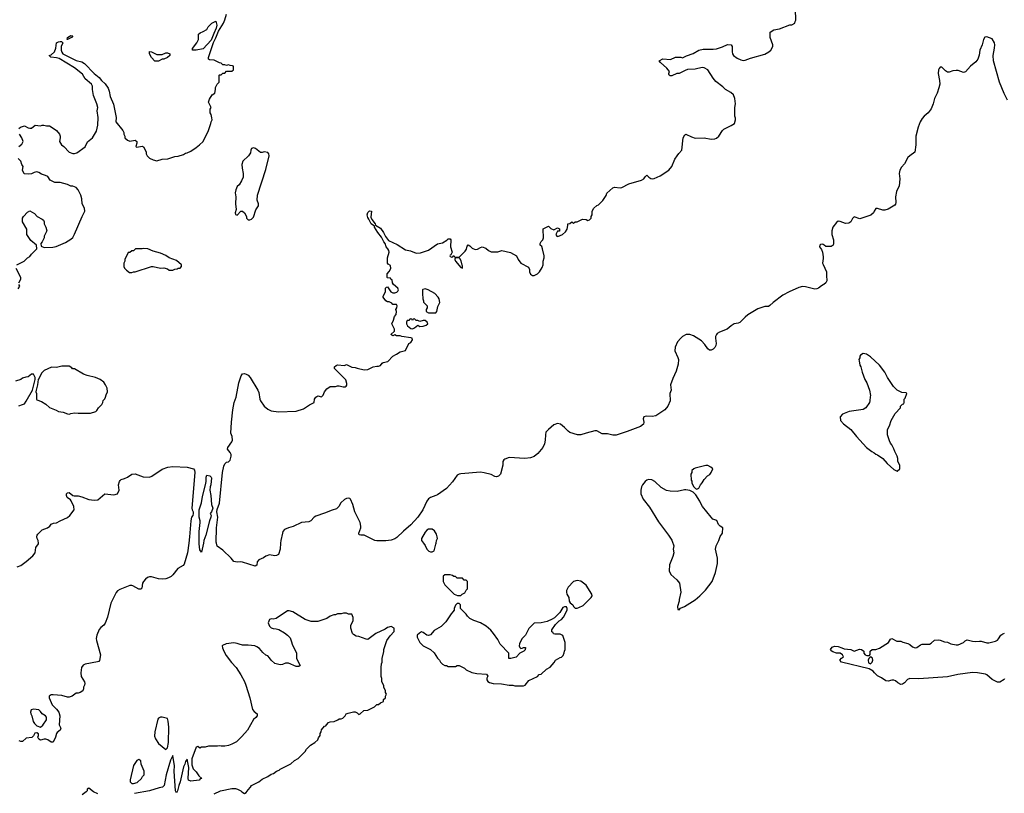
# Model space of a CAD drawing. Header units: inches. Extents: x 2220522 to 2384314, y 721474 to 893490.
# Tile 256 of 256: x 2351017 to 2362027, y 857203 to 865850. Entities that reach past the tile are written whole.
import ezdxf

# ---------------------------------------------------------------- set-up
doc = ezdxf.new("R2010")
doc.units = ezdxf.units.IN
doc.header["$MEASUREMENT"] = 0
for name, color, linetype in [('C3855', 7, 'Continuous'), ('C3856', 7, 'Continuous'), ('C3865', 7, 'Continuous'), ('C3866', 7, 'Continuous')]:
    doc.layers.add(name, color=color, linetype=linetype)

msp = doc.modelspace()

# ---------------------------------------------------------------- linework, layer by layer
at = {"layer": 'C3855', "color": 5}
for points, elevation in [([(2350990, 859736), (2351030, 859751), (2351090, 859795), (2351162, 859858), (2351189, 859890), (2351199, 859950), (2351229, 859991), (2351228, 860000)], 120), ([(2352907, 860000), (2352893, 859890), (2352856, 859764), (2352844, 859750), (2352784, 859716), (2352730, 859646), (2352710, 859628), (2352680, 859610), (2352650, 859601), (2352610, 859598), (2352570, 859600), (2352490, 859622), (2352470, 859622), (2352446, 859614), (2352423, 859597), (2352400, 859570), (2352391, 859550), (2352384, 859496), (2352370, 859484), (2352350, 859483), (2352282, 859522), (2352270, 859527), (2352250, 859526), (2352138, 859482), (2352110, 859466), (2352094, 859446), (2352037, 859330), (2352000, 859170), (2351974, 859106), (2351958, 859082), (2351924, 859056), (2351905, 859035), (2351878, 858970), (2351872, 858932), (2351874, 858910), (2351920, 858750), (2351911, 858689), (2351902, 858678), (2351887, 858673), (2351750, 858647), (2351726, 858634), (2351709, 858610), (2351702, 858550), (2351706, 858510), (2351741, 858450), (2351745, 858430), (2351742, 858410), (2351732, 858390), (2351732, 858370), (2351722, 858350), (2351694, 858330), (2351670, 858322), (2351650, 858322), (2351605, 858290), (2351570, 858279), (2351550, 858279), (2351490, 858295), (2351390, 858304), (2351370, 858302), (2351346, 858290), (2351346, 858270), (2351381, 858190), (2351430, 858145), (2351454, 858110), (2351466, 858070), (2351458, 857970), (2351476, 857930), (2351471, 857910), (2351436, 857884), (2351428, 857872), (2351418, 857830), (2351390, 857775), (2351370, 857775), (2351330, 857802), (2351310, 857808), (2351290, 857808), (2351250, 857798), (2351230, 857808), (2351218, 857830), (2351228, 857850), (2351227, 857867), (2351210, 857878), (2351186, 857874), (2351170, 857846), (2351152, 857828), (2351090, 857818), (2351050, 857782), (2351030, 857782), (2351010, 857789)], 120), ([(2353071, 860000), (2353050, 859898), (2353030, 859926), (2353023, 859990), (2353023, 860000)], 120), ([(2353935, 860000), (2353930, 859930), (2353910, 859874), (2353890, 859861), (2353870, 859859), (2353810, 859869), (2353770, 859853), (2353745, 859835), (2353690, 859813), (2353673, 859790), (2353667, 859753), (2353650, 859743), (2353510, 859787), (2353490, 859789), (2353450, 859785), (2353410, 859794), (2353381, 859830), (2353290, 859922), (2353226, 859966), (2353217, 860000)], 120), ([(2355531, 860000), (2355550, 859972), (2355571, 859931), (2355591, 859911), (2355610, 859902), (2355630, 859902), (2355650, 859914), (2355672, 859988), (2355674, 860000)], 140), ([(2358322, 860000), (2358326, 859990), (2358331, 859970), (2358326, 859930), (2358331, 859890), (2358321, 859850), (2358283, 859757), (2358279, 859690), (2358298, 859650), (2358365, 859590), (2358396, 859550), (2358411, 859450), (2358391, 859370), (2358391, 859349), (2358374, 859290), (2358378, 859258), (2358390, 859254), (2358407, 859273), (2358450, 859292), (2358570, 859366), (2358624, 859410), (2358687, 859473), (2358759, 859570), (2358799, 859670), (2358819, 859770), (2358821, 859830), (2358799, 859930), (2358806, 859970), (2358821, 860000)], 140), ([(2353190, 857196), (2353262, 857230), (2353390, 857256), (2353430, 857256), (2353451, 857251), (2353490, 857232), (2353500, 857220), (2353530, 857202), (2353550, 857212), (2353570, 857242), (2353598, 857270), (2353610, 857291), (2353690, 857331), (2353730, 857362), (2353790, 857391), (2353830, 857418), (2353854, 857426), (2353890, 857451), (2353918, 857462), (2353930, 857472), (2354049, 857531), (2354089, 857571), (2354130, 857591), (2354208, 857670), (2354223, 857697), (2354270, 857742), (2354318, 857770), (2354350, 857802), (2354358, 857822), (2354378, 857850), (2354378, 857870), (2354388, 857890), (2354390, 857914), (2354427, 857953), (2354442, 857958), (2354446, 857970), (2354470, 857994), (2354490, 858002), (2354535, 858005), (2354576, 858024), (2354590, 858034), (2354610, 858034), (2354630, 858042), (2354658, 858070), (2354668, 858090), (2354690, 858098), (2354750, 858112), (2354770, 858112), (2354790, 858102), (2354810, 858085), (2354826, 858090), (2354866, 858130), (2354910, 858132), (2354986, 858170), (2355010, 858194), (2355030, 858194), (2355050, 858214), (2355086, 858230), (2355086, 858250), (2355106, 858270), (2355106, 858290), (2355118, 858310), (2355108, 858328), (2355107, 858347), (2355088, 858388), (2355087, 858407), (2355068, 858448), (2355067, 858487), (2355058, 858510), (2355058, 858610), (2355062, 858650), (2355069, 858670), (2355069, 858710), (2355088, 858788), (2355089, 858811), (2355122, 858910), (2355158, 858962), (2355206, 859010), (2355206, 859050), (2355170, 859066), (2355130, 859055), (2355102, 859038), (2354998, 858990), (2354910, 858922), (2354890, 858924), (2354810, 858955), (2354781, 858961), (2354750, 858978), (2354738, 858990), (2354718, 859050), (2354720, 859080), (2354747, 859133), (2354747, 859167), (2354730, 859206), (2354693, 859207), (2354670, 859218), (2354636, 859216), (2354610, 859208), (2354570, 859208), (2354550, 859198), (2354530, 859198), (2354490, 859182), (2354450, 859155), (2354374, 859130), (2354350, 859124), (2354275, 859125), (2354210, 859145), (2354070, 859233), (2354030, 859244), (2354010, 859242), (2353883, 859157), (2353850, 859149), (2353830, 859152), (2353810, 859144), (2353797, 859110), (2353801, 859090), (2353811, 859070), (2353830, 859054), (2353850, 859045), (2353883, 859043), (2353913, 859033), (2353977, 858997), (2354012, 858970), (2354040, 858940), (2354057, 858897), (2354062, 858870), (2354112, 858770), (2354112, 858710), (2354154, 858630), (2354138, 858622), (2354110, 858622), (2354024, 858656), (2353990, 858658), (2353957, 858643), (2353930, 858638), (2353870, 858655), (2353829, 858690), (2353810, 858718), (2353790, 858738), (2353770, 858748), (2353736, 858776), (2353700, 858820), (2353670, 858842), (2353646, 858850), (2353570, 858859), (2353510, 858859), (2353470, 858869), (2353450, 858879), (2353410, 858884), (2353325, 858875), (2353285, 858855), (2353282, 858850), (2353285, 858830), (2353298, 858790), (2353324, 858744), (2353384, 858664), (2353436, 858610), (2353491, 858529), (2353530, 858451), (2353545, 858410), (2353591, 858271), (2353620, 858140), (2353637, 858117), (2353671, 858090), (2353671, 858070), (2353658, 858050), (2353631, 858029), (2353566, 857910), (2353501, 857839), (2353440, 857780), (2353390, 857754), (2353350, 857739), (2353310, 857729), (2353270, 857729), (2353250, 857734), (2353229, 857729), (2353130, 857728), (2353090, 857718), (2353050, 857718), (2353030, 857706), (2353010, 857726), (2352990, 857718), (2352941, 857590), (2352942, 857522), (2352957, 857477), (2352990, 857442), (2353020, 857400), (2353054, 857370), (2353036, 857364), (2353022, 857350), (2352930, 857339), (2352905, 857350), (2352902, 857370), (2352909, 857490), (2352890, 857586), (2352870, 857558), (2352864, 857530), (2352850, 857498), (2352810, 857330), (2352795, 857290), (2352781, 857230), (2352770, 857208), (2352759, 857230), (2352744, 857450), (2352749, 857510), (2352730, 857626), (2352705, 857575), (2352656, 857410), (2352634, 857290), (2352615, 857270), (2352576, 857264), (2352467, 857230), (2352301, 857199)], 140), ([(2351890, 857197), (2351841, 857221), (2351790, 857262), (2351772, 857250), (2351771, 857230), (2351761, 857219), (2351715, 857185)], 140)]:
    msp.add_lwpolyline(points, dxfattribs=dict(at, elevation=elevation))
for points, elevation in [([(2355830, 859646), (2355770, 859646), (2355754, 859630), (2355754, 859570), (2355770, 859534), (2355874, 859430), (2355913, 859413), (2355950, 859414), (2355966, 859430), (2355995, 859445), (2356010, 859474), (2356026, 859490), (2356026, 859570), (2356010, 859586), (2355987, 859587), (2355970, 859606), (2355910, 859606), (2355890, 859626), (2355870, 859626), (2355856, 859636)], 140), ([(2357250, 859582), (2357211, 859569), (2357150, 859508), (2357131, 859470), (2357131, 859450), (2357136, 859430), (2357158, 859390), (2357162, 859350), (2357172, 859332), (2357202, 859310), (2357211, 859291), (2357230, 859272), (2357250, 859271), (2357270, 859281), (2357317, 859303), (2357408, 859390), (2357418, 859410), (2357415, 859430), (2357350, 859529), (2357290, 859573)], 140), ([(2355930, 859326), (2355910, 859326), (2355890, 859306), (2355874, 859270), (2355874, 859250), (2355862, 859230), (2355842, 859210), (2355782, 859118), (2355731, 859069), (2355650, 859022), (2355610, 858975), (2355590, 858968), (2355570, 858969), (2355530, 859002), (2355510, 859008), (2355486, 858994), (2355462, 858970), (2355462, 858950), (2355492, 858890), (2355530, 858852), (2355610, 858812), (2355650, 858772), (2355690, 858712), (2355712, 858690), (2355722, 858670), (2355745, 858645), (2355770, 858632), (2355790, 858632), (2355810, 858622), (2355890, 858622), (2355910, 858632), (2355931, 858631), (2355990, 858602), (2356010, 858582), (2356073, 858553), (2356130, 858541), (2356236, 858536), (2356251, 858511), (2356242, 858490), (2356242, 858470), (2356252, 858452), (2356270, 858442), (2356310, 858431), (2356406, 858426), (2356490, 858411), (2356530, 858411), (2356555, 858405), (2356650, 858405), (2356670, 858412), (2356710, 858462), (2356806, 858510), (2356826, 858530), (2356850, 858534), (2356906, 858590), (2356948, 858612), (2356995, 858665), (2357010, 858692), (2357060, 858720), (2357076, 858724), (2357096, 858744), (2357107, 858773), (2357108, 858790), (2357118, 858810), (2357118, 858830), (2357115, 858890), (2357090, 858966), (2357060, 858980), (2357000, 858980), (2356987, 858987), (2356982, 859002), (2356967, 859007), (2356966, 859030), (2357009, 859091), (2357049, 859131), (2357074, 859146), (2357098, 859170), (2357138, 859250), (2357138, 859270), (2357130, 859286), (2357110, 859286), (2357090, 859278), (2357057, 859223), (2356997, 859163), (2356972, 859148), (2356917, 859123), (2356850, 859108), (2356770, 859106), (2356710, 859046), (2356672, 858970), (2356632, 858930), (2356605, 858875), (2356602, 858850), (2356610, 858834), (2356622, 858822), (2356636, 858824), (2356650, 858832), (2356672, 858832), (2356670, 858806), (2356654, 858790), (2356610, 858768), (2356570, 858724), (2356510, 858709), (2356486, 858710), (2356488, 858770), (2356389, 858869), (2356363, 858923), (2356315, 858990), (2356285, 859025), (2356232, 859072), (2356170, 859109), (2356095, 859135), (2356050, 859158), (2356023, 859183), (2356010, 859206), (2355946, 859270), (2355946, 859310)], 140), ([(2351170, 858142), (2351145, 858135), (2351138, 858110), (2351141, 858090), (2351151, 858070), (2351167, 858007), (2351182, 857982), (2351210, 857958), (2351250, 857942), (2351276, 857964), (2351315, 858026), (2351315, 858054), (2351304, 858070), (2351270, 858093), (2351250, 858119), (2351230, 858135)], 120), ([(2352610, 858055), (2352590, 858055), (2352570, 858042), (2352563, 858030), (2352527, 857890), (2352523, 857843), (2352536, 857810), (2352570, 857761), (2352650, 857691), (2352670, 857712), (2352682, 857770), (2352684, 857944), (2352678, 858010), (2352670, 858038)], 140), ([(2352350, 857582), (2352326, 857570), (2352290, 857515), (2352252, 857352), (2352252, 857330), (2352270, 857312), (2352290, 857312), (2352330, 857322), (2352378, 857370), (2352389, 857391), (2352408, 857410), (2352408, 857450), (2352374, 857530), (2352370, 857566)], 140)]:
    msp.add_lwpolyline(points, close=True, dxfattribs=dict(at, elevation=elevation))
at = {"layer": 'C3856', "color": 5}
for points, elevation in [([(2353217, 860000), (2353214, 860010), (2353218, 860170), (2353232, 860290), (2353222, 860350), (2353226, 860374), (2353250, 860445), (2353285, 860790), (2353299, 860861), (2353310, 860887), (2353330, 860903), (2353350, 860908), (2353370, 860928), (2353382, 860970), (2353381, 860990), (2353372, 861012), (2353339, 861050), (2353346, 861070), (2353390, 861130), (2353397, 861150), (2353394, 861190), (2353379, 861230), (2353384, 861350), (2353400, 861490), (2353416, 861570), (2353436, 861630), (2353466, 861790), (2353492, 861870), (2353510, 861890), (2353530, 861894), (2353550, 861888), (2353570, 861876), (2353594, 861850), (2353679, 861710), (2353690, 861682), (2353702, 861610), (2353710, 861590), (2353749, 861529), (2353790, 861496), (2353830, 861479), (2353910, 861466), (2354110, 861476), (2354190, 861501), (2354256, 861544), (2354309, 861570), (2354315, 861610), (2354329, 861630), (2354350, 861645), (2354390, 861634), (2354410, 861654), (2354424, 861690), (2354450, 861725), (2354488, 861750), (2354550, 861751), (2354570, 861758), (2354590, 861758), (2354635, 861745), (2354655, 861745), (2354668, 861752), (2354675, 861765), (2354675, 861785), (2354664, 861824), (2354538, 861950), (2354538, 861970), (2354555, 861985), (2354569, 861991), (2354650, 861986), (2354670, 861996), (2354730, 861967), (2354770, 861964), (2354790, 861955), (2354870, 861937), (2354910, 861941), (2354971, 861971), (2355010, 861979), (2355030, 861976), (2355050, 861985), (2355069, 862011), (2355082, 862018), (2355132, 862028), (2355190, 862090), (2355230, 862111), (2355270, 862139), (2355330, 862152), (2355369, 862231), (2355390, 862242), (2355408, 862270), (2355406, 862290), (2355390, 862295), (2355290, 862309), (2355270, 862315), (2355230, 862315), (2355210, 862328), (2355190, 862318), (2355166, 862330), (2355208, 862370), (2355208, 862390), (2355178, 862450), (2355198, 862490), (2355208, 862532), (2355227, 862553), (2355229, 862590), (2355224, 862610), (2355235, 862630), (2355238, 862650), (2355230, 862666), (2355190, 862668), (2355180, 862680), (2355150, 862698), (2355130, 862698), (2355110, 862708), (2355082, 862750), (2355082, 862758), (2355109, 862810), (2355109, 862851), (2355118, 862862), (2355130, 862865), (2355168, 862808), (2355190, 862797), (2355210, 862796), (2355234, 862806), (2355246, 862814), (2355253, 862830), (2355244, 862850), (2355197, 862890), (2355184, 862910), (2355182, 862942), (2355166, 862950), (2355162, 862962), (2355130, 862966), (2355126, 862970), (2355126, 863010), (2355150, 863034), (2355166, 863070), (2355162, 863102), (2355136, 863116), (2355128, 863130), (2355128, 863190), (2355149, 863250), (2355144, 863270), (2355134, 863290), (2355115, 863310), (2355103, 863350), (2355088, 863368), (2355061, 863421), (2355023, 863470), (2354986, 863530), (2354984, 863544), (2354947, 863570), (2354922, 863622), (2354910, 863639), (2354902, 863670), (2354910, 863696), (2354924, 863710), (2354930, 863714), (2354951, 863710), (2354943, 863643), (2354956, 863616), (2354991, 863570), (2354995, 863555), (2355050, 863519), (2355085, 863470), (2355106, 863426), (2355142, 863382), (2355237, 863337), (2355330, 863278), (2355386, 863266), (2355450, 863242), (2355497, 863243), (2355590, 863273), (2355690, 863343), (2355743, 863357), (2355794, 863386), (2355810, 863402), (2355830, 863402), (2355838, 863390), (2355836, 863310), (2355852, 863250), (2355838, 863222), (2355830, 863218), (2355827, 863210), (2355830, 863202), (2355850, 863194), (2355862, 863198), (2355870, 863214), (2355878, 863198), (2355890, 863194), (2355930, 863194), (2355998, 863262), (2356014, 863286), (2356020, 863320), (2356030, 863334), (2356050, 863322), (2356075, 863296), (2356110, 863282), (2356136, 863284), (2356170, 863305), (2356190, 863311), (2356230, 863295), (2356258, 863270), (2356290, 863257), (2356363, 863257), (2356410, 863271), (2356506, 863246), (2356571, 863211), (2356592, 863170), (2356622, 863130), (2356705, 863085), (2356717, 863057), (2356719, 863030), (2356730, 863005), (2356750, 862991), (2356770, 862991), (2356809, 863011), (2356829, 863030), (2356859, 863081), (2356869, 863110), (2356869, 863150), (2356883, 863190), (2356883, 863210), (2356864, 863290), (2356854, 863314), (2356838, 863330), (2356838, 863350), (2356848, 863370), (2356868, 863390), (2356875, 863410), (2356875, 863450), (2356869, 863470), (2356870, 863512), (2356930, 863542), (2356957, 863517), (2356990, 863502), (2357030, 863522), (2357040, 863520), (2357052, 863512), (2357052, 863488), (2357030, 863486), (2357012, 863450), (2357022, 863430), (2357035, 863425), (2357086, 863450), (2357120, 863480), (2357138, 863510), (2357148, 863550), (2357146, 863570), (2357167, 863573), (2357190, 863592), (2357210, 863574), (2357228, 863592), (2357250, 863592), (2357310, 863622), (2357350, 863618), (2357370, 863605), (2357390, 863612), (2357408, 863630), (2357408, 863650), (2357418, 863670), (2357418, 863710), (2357436, 863744), (2357470, 863772), (2357490, 863782), (2357538, 863830), (2357574, 863886), (2357582, 863910), (2357650, 863971), (2357670, 863979), (2357730, 863971), (2357750, 863976), (2357830, 864016), (2357970, 864056), (2357998, 864070), (2358010, 864092), (2358030, 864114), (2358051, 864091), (2358075, 864075), (2358090, 864071), (2358110, 864076), (2358177, 864103), (2358275, 864170), (2358309, 864210), (2358342, 864290), (2358369, 864330), (2358386, 864354), (2358422, 864390), (2358435, 864530), (2358456, 864564), (2358466, 864570), (2358530, 864539), (2358570, 864526), (2358670, 864531), (2358750, 864516), (2358790, 864518), (2358810, 864525), (2358833, 864547), (2358875, 864610), (2358890, 864625), (2358974, 864666), (2359009, 864691), (2359022, 864730), (2359022, 864750), (2359015, 864770), (2359015, 864870), (2359021, 864910), (2359012, 864970), (2358999, 865010), (2358970, 865037), (2358910, 865069), (2358881, 865101), (2358801, 865161), (2358770, 865195), (2358710, 865290), (2358672, 865312), (2358650, 865315), (2358570, 865298), (2358486, 865294), (2358457, 865283), (2358392, 865248), (2358367, 865247), (2358310, 865222), (2358290, 865222), (2358278, 865230), (2358276, 865236), (2358275, 865250), (2358282, 865270), (2358255, 865310), (2358182, 865370), (2358168, 865392), (2358209, 865411), (2358294, 865406), (2358350, 865431), (2358410, 865431), (2358430, 865422), (2358475, 865445), (2358549, 865471), (2358610, 865511), (2358658, 865522), (2358770, 865521), (2358810, 865525), (2358875, 865546), (2358931, 865571), (2358972, 865570), (2358985, 865550), (2358984, 865490), (2358987, 865470), (2358999, 865450), (2359039, 865419), (2359081, 865401), (2359110, 865395), (2359130, 865398), (2359190, 865421), (2359350, 865464), (2359395, 865490), (2359415, 865510), (2359438, 865550), (2359438, 865570), (2359409, 865650), (2359410, 865712), (2359450, 865736), (2359512, 865748), (2359630, 865791), (2359650, 865792), (2359686, 865810), (2359688, 865830), (2359695, 865845), (2359689, 866090)], 120), ([(2351007, 864633), (2351026, 864650), (2351050, 864658), (2351070, 864662), (2351110, 864642), (2351130, 864638), (2351150, 864638), (2351190, 864671), (2351250, 864665), (2351270, 864672), (2351288, 864672), (2351316, 864664), (2351350, 864662), (2351370, 864652), (2351430, 864611), (2351461, 864570), (2351471, 864550), (2351471, 864529), (2351461, 864490), (2351485, 864450), (2351511, 864431), (2351570, 864371), (2351610, 864356), (2351630, 864356), (2351657, 864363), (2351749, 864430), (2351775, 864486), (2351830, 864531), (2351876, 864604), (2351892, 864672), (2351896, 864756), (2351885, 864830), (2351890, 864870), (2351881, 864910), (2351844, 865004), (2351832, 865070), (2351830, 865106), (2351821, 865130), (2351750, 865189), (2351721, 865241), (2351631, 865311), (2351457, 865417), (2351430, 865424), (2351366, 865430), (2351348, 865448), (2351370, 865456), (2351408, 865492), (2351422, 865530), (2351430, 865591), (2351450, 865603), (2351470, 865607), (2351485, 865605), (2351497, 865597), (2351498, 865590), (2351482, 865550), (2351482, 865510), (2351488, 865488), (2351501, 865470), (2351610, 865411), (2351650, 865393), (2351710, 865379), (2351741, 865361), (2351851, 865250), (2351904, 865204), (2351931, 865170), (2351974, 865134), (2352005, 865085), (2352019, 865050), (2352030, 864992), (2352067, 864907), (2352095, 864755), (2352092, 864710), (2352172, 864612), (2352182, 864590), (2352182, 864570), (2352192, 864550), (2352192, 864530), (2352222, 864502), (2352250, 864491), (2352310, 864505), (2352325, 864490), (2352326, 864470), (2352314, 864434), (2352324, 864424), (2352390, 864438), (2352402, 864430), (2352430, 864374), (2352432, 864350), (2352442, 864330), (2352470, 864302), (2352510, 864282), (2352550, 864272), (2352610, 864291), (2352673, 864293), (2352750, 864321), (2352790, 864325), (2352850, 864345), (2352870, 864358), (2352890, 864362), (2352930, 864382), (2352990, 864422), (2353028, 864450), (2353068, 864490), (2353129, 864610), (2353155, 864690), (2353158, 864710), (2353168, 864730), (2353167, 864753), (2353158, 864790), (2353148, 864810), (2353148, 864850), (2353158, 864870), (2353129, 864930), (2353138, 864962), (2353169, 865011), (2353198, 865030), (2353208, 865070), (2353208, 865092), (2353226, 865130), (2353246, 865150), (2353246, 865230), (2353250, 865234), (2353270, 865234), (2353288, 865252), (2353310, 865254), (2353330, 865274), (2353390, 865274), (2353406, 865290), (2353406, 865330), (2353396, 865336), (2353370, 865338), (2353350, 865346), (2353330, 865338), (2353310, 865346), (2353290, 865346), (2353270, 865366), (2353250, 865368), (2353190, 865398), (2353140, 865400), (2353128, 865408), (2353129, 865429), (2353183, 865597), (2353211, 865649), (2353240, 865720), (2353295, 865810), (2353312, 865848), (2353330, 865911)], 140), ([(2351006, 864434), (2351040, 864460), (2351055, 864490), (2351042, 864530), (2351015, 864570)], 140), ([(2350986, 863110), (2351066, 863150), (2351106, 863190), (2351130, 863202), (2351149, 863231), (2351208, 863290), (2351206, 863330), (2351143, 863383), (2351098, 863450), (2351098, 863510), (2351049, 863590), (2351049, 863630), (2351058, 863650), (2351103, 863697), (2351130, 863712), (2351184, 863684), (2351214, 863650), (2351270, 863622), (2351282, 863610), (2351291, 863590), (2351291, 863570), (2351311, 863530), (2351322, 863490), (2351292, 863430), (2351292, 863410), (2351270, 863366), (2351254, 863350), (2351258, 863318), (2351290, 863305), (2351386, 863306), (2351425, 863315), (2351530, 863361), (2351590, 863398), (2351610, 863416), (2351630, 863451), (2351715, 863650), (2351745, 863710), (2351742, 863742), (2351715, 863790), (2351713, 863847), (2351699, 863890), (2351670, 863949), (2351650, 863974), (2351612, 863988), (2351590, 863988), (2351550, 864009), (2351470, 864029), (2351409, 864029), (2351358, 864058), (2351330, 864098), (2351306, 864110), (2351262, 864122), (2351230, 864143), (2351210, 864149), (2351178, 864142), (2351150, 864129), (2351110, 864123), (2351067, 864127), (2351049, 864169), (2351055, 864210), (2351042, 864230), (2351028, 864270), (2351000, 864300)], 140), ([(2360000, 863336), (2359990, 863340), (2359970, 863338), (2359963, 863330), (2359962, 863310), (2359983, 863283), (2359993, 863253), (2360000, 863199)], 120), ([(2360000, 863182), (2359993, 863130), (2360000, 863115)], 120), ([(2351008, 862910), (2351028, 862950), (2351028, 862970), (2350978, 863070)], 140), ([(2351000, 862840), (2351018, 862870), (2351008, 862890)], 140), ([(2360000, 862885), (2359983, 862877), (2359950, 862850), (2359930, 862841), (2359910, 862838), (2359804, 862864), (2359770, 862866), (2359730, 862858), (2359620, 862810), (2359550, 862772), (2359443, 862690), (2359406, 862654), (2359390, 862646), (2359350, 862645), (2359270, 862618), (2359159, 862550), (2359130, 862526), (2359070, 862464), (2359050, 862457), (2359005, 862450), (2358974, 862430), (2358929, 862391), (2358843, 862357), (2358818, 862342), (2358807, 862330), (2358798, 862310), (2358797, 862290), (2358806, 862230), (2358803, 862210), (2358790, 862187), (2358771, 862169), (2358750, 862156), (2358730, 862156), (2358711, 862171), (2358680, 862220), (2358641, 862261), (2358550, 862315), (2358510, 862330), (2358470, 862330), (2358430, 862310), (2358410, 862292), (2358373, 862250), (2358346, 862190), (2358343, 862150), (2358376, 862076), (2358383, 862050), (2358380, 862000), (2358359, 861921), (2358320, 861840), (2358295, 861770), (2358300, 861710), (2358288, 861670), (2358292, 861588), (2358264, 861530), (2358230, 861489), (2358130, 861421), (2358090, 861413), (2358021, 861419), (2357998, 861410), (2357987, 861390), (2357996, 861350), (2357991, 861330), (2357958, 861302), (2357810, 861246), (2357687, 861207), (2357650, 861206), (2357590, 861222), (2357530, 861221), (2357470, 861255), (2357450, 861254), (2357350, 861230), (2357290, 861210), (2357255, 861210), (2357170, 861235), (2357149, 861249), (2357110, 861290), (2357064, 861330), (2357030, 861335), (2356990, 861321), (2356929, 861270), (2356902, 861238), (2356895, 861210), (2356894, 861150), (2356886, 861110), (2356867, 861070), (2356810, 861001), (2356770, 860969), (2356730, 860953), (2356666, 860946), (2356490, 860955), (2356441, 860939), (2356429, 860930), (2356418, 860910), (2356420, 860870), (2356392, 860770), (2356370, 860747), (2356350, 860742), (2356330, 860745), (2356288, 860768), (2356210, 860786), (2356170, 860791), (2355950, 860775), (2355930, 860771), (2355910, 860760), (2355855, 860685), (2355789, 860610), (2355690, 860541), (2355670, 860530), (2355610, 860511), (2355587, 860493), (2355571, 860469), (2355525, 860370), (2355468, 860290), (2355390, 860202), (2355310, 860134), (2355236, 860064), (2355210, 860047), (2355170, 860034), (2355110, 860025), (2355010, 860024), (2354989, 860029), (2354870, 860087), (2354830, 860087), (2354813, 860093), (2354808, 860110), (2354830, 860170), (2354831, 860190), (2354823, 860230), (2354763, 860350), (2354743, 860430), (2354715, 860490), (2354710, 860497), (2354690, 860503), (2354670, 860497), (2354650, 860487), (2354609, 860451), (2354587, 860410), (2354558, 860382), (2354510, 860369), (2354426, 860334), (2354330, 860301), (2354311, 860290), (2354271, 860249), (2354250, 860237), (2354169, 860229), (2354076, 860184), (2354023, 860170), (2353977, 860150), (2353961, 860130), (2353955, 860110), (2353938, 860030), (2353935, 860000)], 120), ([(2351006, 861534), (2351050, 861547), (2351070, 861558), (2351090, 861585), (2351159, 861710), (2351189, 861830), (2351189, 861850), (2351170, 861888), (2351150, 861888), (2351110, 861858), (2351085, 861855), (2351050, 861842), (2351030, 861829), (2350970, 861809)], 140), ([(2351228, 860000), (2351224, 860030), (2351213, 860050), (2351209, 860070), (2351213, 860090), (2351221, 860099), (2351270, 860148), (2351328, 860172), (2351353, 860190), (2351370, 860211), (2351396, 860224), (2351430, 860225), (2351469, 860250), (2351550, 860286), (2351578, 860310), (2351627, 860370), (2351621, 860410), (2351592, 860472), (2351584, 860484), (2351549, 860510), (2351542, 860530), (2351542, 860550), (2351550, 860562), (2351570, 860565), (2351610, 860531), (2351627, 860527), (2351670, 860527), (2351710, 860518), (2351790, 860488), (2351850, 860479), (2351890, 860484), (2351969, 860551), (2352070, 860541), (2352110, 860551), (2352129, 860590), (2352122, 860650), (2352132, 860688), (2352140, 860700), (2352150, 860711), (2352190, 860722), (2352223, 860737), (2352270, 860771), (2352310, 860773), (2352399, 860739), (2352470, 860735), (2352494, 860746), (2352610, 860827), (2352673, 860847), (2352730, 860855), (2352889, 860849), (2352959, 860830), (2352973, 860813), (2352974, 860790), (2352942, 860390), (2352946, 860370), (2352958, 860350), (2352958, 860330), (2352953, 860310), (2352939, 860290), (2352929, 860250), (2352915, 860070), (2352907, 860000)], 120), ([(2353023, 860000), (2353022, 860130), (2353035, 860230), (2353035, 860250), (2353022, 860290), (2353025, 860370), (2353051, 860450), (2353060, 860520), (2353093, 860650), (2353101, 860690), (2353102, 860738), (2353110, 860758), (2353142, 860750), (2353158, 860738), (2353161, 860730), (2353154, 860650), (2353147, 860630), (2353142, 860590), (2353153, 860533), (2353160, 860430), (2353176, 860390), (2353163, 860350), (2353147, 860330), (2353158, 860310), (2353156, 860290), (2353138, 860250), (2353099, 860090), (2353077, 860030), (2353071, 860000)], 120), ([(2358821, 860000), (2358835, 860030), (2358850, 860074), (2358875, 860110), (2358878, 860170), (2358850, 860188), (2358830, 860208), (2358813, 860253), (2358769, 860269), (2358748, 860290), (2358654, 860410), (2358629, 860450), (2358622, 860470), (2358578, 860538), (2358549, 860569), (2358509, 860589), (2358465, 860595), (2358450, 860595), (2358370, 860575), (2358290, 860579), (2358250, 860589), (2358190, 860622), (2358118, 860690), (2358086, 860706), (2358050, 860709), (2358030, 860703), (2358010, 860689), (2357981, 860650), (2357971, 860630), (2357961, 860590), (2357964, 860550), (2357988, 860490), (2358061, 860401), (2358159, 860239), (2358271, 860090), (2358310, 860032), (2358322, 860000)], 140), ([(2355674, 860000), (2355679, 860030), (2355689, 860050), (2355687, 860070), (2355679, 860099), (2355657, 860137), (2355630, 860155), (2355590, 860154), (2355570, 860144), (2355550, 860122), (2355511, 860050), (2355511, 860030), (2355531, 860000)], 140)]:
    msp.add_lwpolyline(points, dxfattribs=dict(at, elevation=elevation))
for points, elevation in [([(2352990, 865509), (2352949, 865509), (2352949, 865529), (2352999, 865590), (2353018, 865630), (2353018, 865690), (2353035, 865705), (2353070, 865718), (2353110, 865742), (2353126, 865770), (2353166, 865810), (2353210, 865834), (2353223, 865790), (2353215, 865755), (2353186, 865694), (2353159, 865621), (2353070, 865524)], 140), ([(2351550, 865629), (2351546, 865630), (2351550, 865651), (2351590, 865675), (2351611, 865671), (2351598, 865650)], 140), ([(2352550, 865462), (2352610, 865462), (2352650, 865478), (2352670, 865478), (2352694, 865470), (2352694, 865450), (2352671, 865429), (2352630, 865408), (2352610, 865408), (2352570, 865388), (2352527, 865387), (2352489, 865429), (2352468, 865470), (2352467, 865493), (2352490, 865492)], 140), ([(2353630, 864416), (2353610, 864409), (2353601, 864390), (2353597, 864363), (2353576, 864330), (2353511, 864269), (2353502, 864230), (2353505, 864190), (2353517, 864130), (2353515, 864090), (2353498, 864050), (2353470, 864006), (2353450, 863986), (2353432, 863950), (2353426, 863914), (2353434, 863870), (2353431, 863790), (2353439, 863730), (2353427, 863690), (2353430, 863674), (2353450, 863665), (2353488, 863710), (2353510, 863711), (2353532, 863690), (2353552, 863652), (2353553, 863633), (2353570, 863614), (2353590, 863612), (2353610, 863622), (2353630, 863642), (2353656, 863724), (2353689, 863770), (2353689, 863790), (2353673, 863833), (2353677, 863890), (2353770, 864174), (2353805, 864330), (2353804, 864350), (2353790, 864366), (2353750, 864374), (2353730, 864366), (2353710, 864365), (2353653, 864410)], 140), ([(2352406, 863294), (2352388, 863288), (2352313, 863287), (2352290, 863266), (2352270, 863266), (2352250, 863246), (2352230, 863246), (2352192, 863170), (2352192, 863150), (2352182, 863130), (2352182, 863090), (2352190, 863074), (2352212, 863052), (2352246, 863026), (2352270, 863025), (2352289, 863031), (2352310, 863031), (2352490, 863092), (2352511, 863091), (2352590, 863072), (2352630, 863078), (2352670, 863065), (2352690, 863052), (2352730, 863052), (2352750, 863062), (2352776, 863064), (2352790, 863074), (2352810, 863074), (2352826, 863090), (2352826, 863110), (2352770, 863158), (2352690, 863189), (2352650, 863215), (2352590, 863242), (2352510, 863262), (2352450, 863289)], 140), ([(2355930, 863188), (2355890, 863186), (2355882, 863178), (2355882, 863170), (2355891, 863150), (2355950, 863081), (2355970, 863074), (2355970, 863098), (2355965, 863105), (2355953, 863153), (2355939, 863179)], 120), ([(2355550, 862842), (2355526, 862834), (2355522, 862830), (2355522, 862790), (2355525, 862730), (2355533, 862707), (2355533, 862693), (2355564, 862664), (2355572, 862650), (2355572, 862630), (2355562, 862610), (2355562, 862590), (2355590, 862572), (2355670, 862572), (2355682, 862590), (2355694, 862646), (2355715, 862690), (2355708, 862730), (2355698, 862750), (2355658, 862790), (2355586, 862830)], 120), ([(2355430, 862506), (2355418, 862502), (2355410, 862486), (2355402, 862502), (2355390, 862506), (2355378, 862502), (2355370, 862486), (2355350, 862486), (2355342, 862470), (2355342, 862450), (2355352, 862430), (2355390, 862398), (2355410, 862396), (2355430, 862405), (2355470, 862434), (2355490, 862422), (2355530, 862424), (2355563, 862437), (2355579, 862450), (2355574, 862470), (2355550, 862489), (2355530, 862489), (2355490, 862478), (2355470, 862486), (2355450, 862486)], 120), ([(2351570, 861978), (2351490, 861978), (2351430, 861962), (2351372, 861968), (2351290, 861928), (2351262, 861898), (2351236, 861844), (2351222, 861830), (2351216, 861770), (2351201, 861710), (2351199, 861690), (2351205, 861670), (2351203, 861610), (2351210, 861601), (2351261, 861581), (2351310, 861551), (2351350, 861515), (2351426, 861486), (2351450, 861471), (2351504, 861464), (2351550, 861444), (2351570, 861441), (2351590, 861447), (2351630, 861457), (2351670, 861451), (2351810, 861453), (2351868, 861470), (2351880, 861480), (2351898, 861510), (2351935, 861550), (2351948, 861570), (2351950, 861594), (2351968, 861612), (2351978, 861630), (2351983, 861657), (2351998, 861690), (2351995, 861730), (2351978, 861770), (2351957, 861797), (2351918, 861830), (2351866, 861850), (2351770, 861874), (2351730, 861889), (2351630, 861948), (2351609, 861949), (2351600, 861960)], 140), ([(2358710, 860868), (2358690, 860868), (2358570, 860838), (2358554, 860830), (2358534, 860810), (2358532, 860788), (2358522, 860770), (2358524, 860704), (2358532, 860692), (2358533, 860673), (2358550, 860634), (2358574, 860610), (2358590, 860602), (2358610, 860614), (2358628, 860652), (2358650, 860674), (2358669, 860711), (2358709, 860751), (2358733, 860767), (2358748, 860790), (2358766, 860830), (2358746, 860850)], 140)]:
    msp.add_lwpolyline(points, close=True, dxfattribs=dict(at, elevation=elevation))
at = {"layer": 'C3865', "color": 5, "elevation": 120}
msp.add_lwpolyline([(2362030, 858482), (2362025, 858474), (2361976, 858444), (2361950, 858444), (2361890, 858476), (2361830, 858528), (2361815, 858535), (2361728, 858550), (2361670, 858552), (2361509, 858531), (2361390, 858504), (2361070, 858482), (2360972, 858488), (2360944, 858476), (2360910, 858436), (2360890, 858423), (2360870, 858419), (2360837, 858437), (2360810, 858459), (2360790, 858466), (2360770, 858467), (2360730, 858456), (2360701, 858461), (2360655, 858495), (2360610, 858517), (2360574, 858550), (2360559, 858570), (2360516, 858596), (2360208, 858670), (2360189, 858690), (2360206, 858714), (2360228, 858730), (2360218, 858750), (2360190, 858769), (2360150, 858769), (2360110, 858784), (2360098, 858790), (2360082, 858810), (2360104, 858836), (2360130, 858847), (2360170, 858844), (2360210, 858830), (2360236, 858816), (2360311, 858811), (2360350, 858791), (2360407, 858813), (2360430, 858811), (2360458, 858790), (2360458, 858770), (2360470, 858752), (2360490, 858745), (2360518, 858742), (2360527, 858753), (2360528, 858790), (2360548, 858810), (2360590, 858811), (2360630, 858826), (2360732, 858888), (2360756, 858924), (2360768, 858932), (2360824, 858904), (2360870, 858902), (2360891, 858891), (2360950, 858877), (2360970, 858867), (2361000, 858840), (2361030, 858830), (2361050, 858832), (2361090, 858864), (2361110, 858871), (2361190, 858871), (2361210, 858881), (2361247, 858913), (2361290, 858919), (2361310, 858916), (2361357, 858897), (2361390, 858891), (2361430, 858873), (2361490, 858861), (2361510, 858863), (2361570, 858888), (2361590, 858907), (2361610, 858919), (2361670, 858902), (2361710, 858898), (2361750, 858904), (2361770, 858902), (2361830, 858885), (2361855, 858885), (2361930, 858905), (2361950, 858916), (2361964, 858930), (2361988, 858970), (2362010, 858987), (2362030, 858992)], dxfattribs=at)
msp.add_lwpolyline([(2360530, 858728), (2360512, 858710), (2360506, 858690), (2360510, 858662), (2360530, 858651), (2360549, 858670), (2360557, 858690), (2360555, 858710), (2360550, 858718)], close=True, dxfattribs=at)
at = {"layer": 'C3866', "color": 5, "elevation": 120}
for points in [[(2362064, 864950), (2362025, 865025), (2361974, 865150), (2361906, 865390), (2361903, 865450), (2361918, 865530), (2361922, 865570), (2361918, 865590), (2361890, 865635), (2361830, 865659), (2361810, 865655), (2361794, 865630), (2361779, 865570), (2361754, 865510), (2361745, 865455), (2361730, 865409), (2361710, 865379), (2361650, 865330), (2361593, 865267), (2361570, 865261), (2361510, 865281), (2361490, 865283), (2361450, 865278), (2361410, 865265), (2361390, 865265), (2361370, 865278), (2361330, 865321), (2361310, 865321), (2361297, 865303), (2361290, 865288), (2361289, 865250), (2361303, 865170), (2361305, 865130), (2361296, 865090), (2361275, 865030), (2361246, 864970), (2361232, 864910), (2361210, 864854), (2361176, 864810), (2361130, 864770), (2361110, 864745), (2361087, 864710), (2361063, 864650), (2361037, 864550), (2361037, 864450), (2361025, 864370), (2360970, 864330), (2360950, 864310), (2360910, 864238), (2360879, 864201), (2360860, 864170), (2360852, 864130), (2360857, 864070), (2360850, 863990), (2360828, 863950), (2360822, 863930), (2360811, 863869), (2360814, 863806), (2360811, 863789), (2360802, 863778), (2360730, 863733), (2360690, 863721), (2360670, 863721), (2360610, 863739), (2360590, 863739), (2360571, 863710), (2360566, 863690), (2360536, 863664), (2360410, 863623), (2360350, 863645), (2360330, 863629), (2360311, 863590), (2360290, 863577), (2360250, 863573), (2360190, 863595), (2360170, 863597), (2360150, 863585), (2360110, 863530), (2360098, 863490), (2360098, 863450), (2360116, 863390), (2360116, 863344), (2360112, 863328), (2360090, 863316), (2360030, 863314), (2360011, 863331), (2360000, 863336)], [(2360000, 863199), (2360001, 863190), (2360000, 863182)], [(2360000, 863115), (2360038, 863030), (2360037, 862990), (2360044, 862930), (2360030, 862907), (2360010, 862890), (2360000, 862885)]]:
    msp.add_lwpolyline(points, dxfattribs=at)
at = {"layer": 'C3866', "color": 5, "elevation": 140}
msp.add_lwpolyline([(2360450, 862118), (2360420, 862100), (2360412, 862090), (2360412, 862070), (2360402, 862050), (2360404, 862036), (2360411, 861990), (2360421, 861970), (2360436, 861910), (2360467, 861830), (2360491, 861790), (2360518, 861710), (2360531, 861650), (2360526, 861634), (2360525, 861590), (2360518, 861570), (2360478, 861510), (2360450, 861493), (2360291, 861469), (2360218, 861442), (2360191, 861410), (2360196, 861370), (2360230, 861331), (2360311, 861270), (2360374, 861190), (2360486, 861070), (2360544, 861024), (2360572, 861010), (2360590, 860992), (2360610, 860985), (2360670, 860945), (2360718, 860890), (2360790, 860822), (2360830, 860802), (2360858, 860830), (2360858, 860870), (2360838, 860910), (2360836, 860944), (2360829, 860970), (2360802, 861022), (2360793, 861053), (2360770, 861098), (2360755, 861115), (2360743, 861143), (2360722, 861210), (2360722, 861270), (2360742, 861310), (2360762, 861370), (2360808, 861450), (2360866, 861510), (2360866, 861530), (2360890, 861554), (2360902, 861558), (2360907, 861573), (2360908, 861610), (2360919, 861621), (2360938, 861670), (2360930, 861678), (2360883, 861683), (2360830, 861708), (2360789, 861749), (2360722, 861850), (2360692, 861912), (2360630, 861989), (2360530, 862082), (2360486, 862110)], close=True, dxfattribs=at)

doc.saveas('drawing.dxf')
